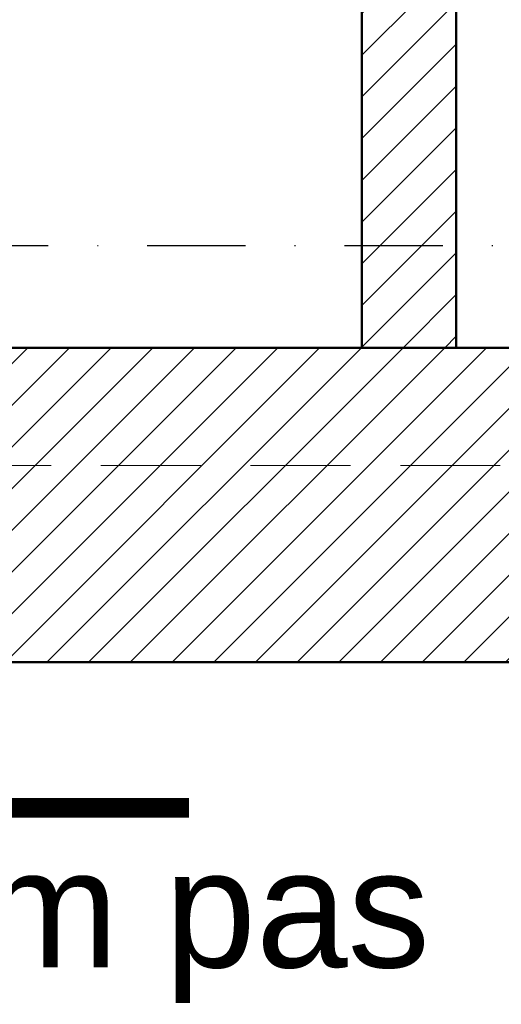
# Model space of a CAD drawing. Header units: centimetres. Extents: x -2715 to 104803, y -2927 to 32152.
# Tile 23 of 72: x 86842 to 86903, y -533 to -407. Entities that reach past the tile are written whole.
import ezdxf

# ---------------------------------------------------------------- set-up
doc = ezdxf.new("R2010")
doc.units = ezdxf.units.CM
doc.header["$MEASUREMENT"] = 0
for name, pattern in [('DASHDOT2', [0.5, 0.25, -0.125, 0, -0.125]), ('HIDDEN', [9.525, 6.35, -3.175]), ('HIDDENX2', [19.05, 12.7, -6.35])]:
    doc.linetypes.add(name, pattern=pattern)
for name, color, linetype, lineweight in [('1_ hatch proj.', 252, 'Continuous', 9), ('1_ projection', 252, 'HIDDENX2', 5), ('1_ przerywana  S_CONSTRUCTION', 252, 'DASHDOT2', 25), ('1_ wall STRUCT proj.', 252, 'Continuous', 50), ('3_ PPOŻ  opisy', 252, 'Continuous', 18)]:
    doc.layers.add(name, color=color, linetype=linetype, lineweight=lineweight)
doc.styles.add('TXT_D', font='arial.ttf')

msp = doc.modelspace()

# ---------------------------------------------------------------- hatches: boundary and pattern name
at = {"layer": '1_ hatch proj.'}
h = msp.add_hatch(dxfattribs=at)
h.set_pattern_fill('ANSI31', color=256, scale=30)
h.set_pattern_definition([(45, (-154, -2e-12), (-2.65165043, 2.65165043), [])])
h.paths.add_polyline_path([(86897.55, -449.07), (86897.55, 52.93), (86835.55, 52.93), (86835.55, 40.93), (86885.55, 40.93), (86885.55, -449.07)])
h = msp.add_hatch(dxfattribs=at)
h.set_pattern_fill('ANSI31', color=256, scale=30)
h.set_pattern_definition([(45, (-154, -2e-12), (-2.65165043, 2.65165043), [])])
h.paths.add_polyline_path([(86922.55, -489.07), (86840.55, -489.07), (86840.55, -449.07), (86922.55, -449.07)])

# ---------------------------------------------------------------- linework, layer by layer
at = {"layer": '1_ projection'}
for points in [[(86732.55, -449.07), (87055.55, -449.07)], [(87055.55, -464.07), (86732.55, -464.07)], [(86732.55, -489.07), (87055.55, -489.07)]]:
    msp.add_lwpolyline(points, dxfattribs=at)
at = {"layer": '1_ przerywana  S_CONSTRUCTION', "ltscale": 50}
msp.add_lwpolyline([(86682.55, -436.07), (89183.55, -436.07)], dxfattribs=at)
at = {"layer": '1_ wall STRUCT proj.'}
msp.add_lwpolyline([(86897.55, -449.07), (86897.55, 52.93), (86835.55, 52.93), (86835.55, 40.93), (86885.55, 40.93), (86885.55, -449.07)], close=True, dxfattribs=at)
msp.add_lwpolyline([(86922.55, -489.07), (86840.55, -489.07), (86840.55, -449.07), (86922.55, -449.07), (86922.55, -489.07)], dxfattribs=at)
at = {"layer": '3_ PPOŻ  opisy', "linetype": 'HIDDEN', "ltscale": 2.5, "const_width": 2.5}
msp.add_lwpolyline([(86663.55, -507.59), (86863.55, -507.59)], dxfattribs=at)

# ---------------------------------------------------------------- texts
at = {"layer": '3_ PPOŻ  opisy', "insert": (86822.88, -512.88), "char_height": 15, "width": 73.9548, "attachment_point": 1, "style": 'TXT_D', "bg_fill": 3, "box_fill_scale": 1, "bg_fill_color": 1, "bg_fill_transparency": 0}
msp.add_mtext('\\pxqc;2m pas', dxfattribs=at)

doc.saveas('drawing.dxf')
